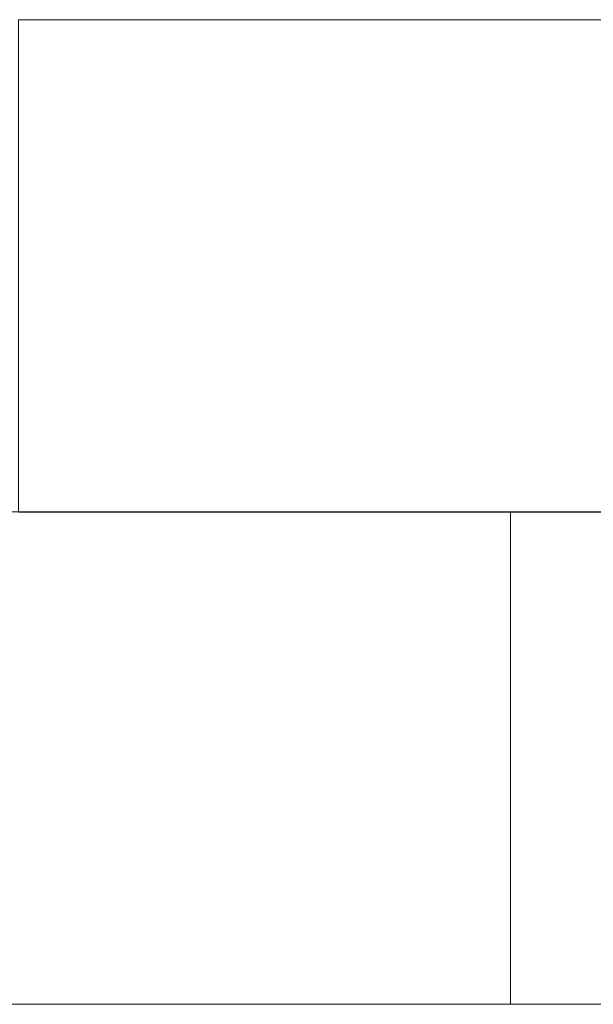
# Model space of a CAD drawing. Header units: millimetres. Extents: x -281 to 121694, y -16481 to 65128.
# Tile 7 of 256: x 13602 to 14651, y 10250 to 12050. Entities that reach past the tile are written whole.
import ezdxf

# ---------------------------------------------------------------- set-up
doc = ezdxf.new("R2010")
doc.units = ezdxf.units.MM
doc.layers.add('A--L$01A__Algemeen', color=7, linetype='Continuous', lineweight=5)
doc.layers.add('A--L82__LosseGebruikersInvent', color=1, linetype='Continuous', lineweight=5)

# ---------------------------------------------------------------- blocks, each defined once
blk = doc.blocks.new('NLRS_82_FU_UN_lab en spoel tafels_gen_kad - labtafel zonder onderkast dxbxh 900x1800x950-49223878-L_80_ 14')
at = {"layer": 'A--L$01A__Algemeen'}
for p, q in [((900, 262.7), (-900, 262.7)), ((-900, 262.7), (-900, -637.3)), ((900, -637.3), (900, 262.7)), ((-900, -637.3), (900, -637.3))]:
    blk.add_line(p, q, dxfattribs=at)
blk = doc.blocks.new('NLRS_82_FU_UN_lab en spoel tafels_gen_kad - labtafel zonder onderkast dxbxh 900x1200x950-49224594-L_80_ 14')
at = {"layer": 'A--L$01A__Algemeen'}
for p, q in [((-300, 262.7), (-600, 262.7)), ((-600, 262.7), (-600, -637.3)), ((600, -637.3), (600, 262.7)), ((-600, -637.3), (600, -637.3))]:
    blk.add_line(p, q, dxfattribs=at)
blk = doc.blocks.new('NLRS_82_FU_UN_lab en spoel tafels_gen_kad - labtafel zonder onderkast dxbxh 900x1200x950-V403-L_80_ 14')
at = {"layer": 'A--L$01A__Algemeen'}
for p, q in [((600, 262.7), (-600, 262.7)), ((600, -637.3), (600, 262.7)), ((-600, -637.3), (600, -637.3))]:
    blk.add_line(p, q, dxfattribs=at)

msp = doc.modelspace()

# ---------------------------------------------------------------- block references
at = {"layer": 'A--L82__LosseGebruikersInvent', "rotation": 180}
msp.add_blockref('NLRS_82_FU_UN_lab en spoel tafels_gen_kad - labtafel zonder onderkast dxbxh 900x1200x950-V403-L_80_ 14', (14200, 11412.4), dxfattribs=at)
at = {"layer": 'A--L82__LosseGebruikersInvent'}
for name, p in [('NLRS_82_FU_UN_lab en spoel tafels_gen_kad - labtafel zonder onderkast dxbxh 900x1800x950-49223878-L_80_ 14', (13600, 10887.1)), ('NLRS_82_FU_UN_lab en spoel tafels_gen_kad - labtafel zonder onderkast dxbxh 900x1200x950-49224594-L_80_ 14', (15100, 10887.1))]:
    msp.add_blockref(name, p, dxfattribs=at)

doc.saveas('drawing.dxf')
